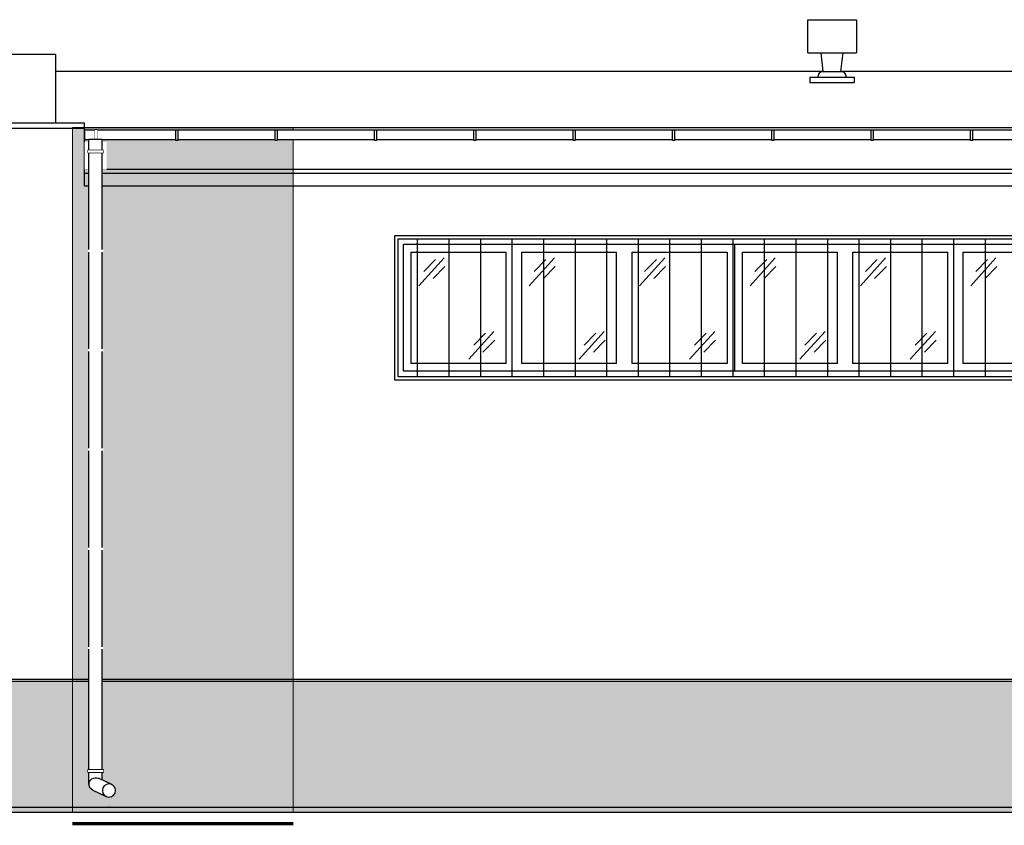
# Model space of a CAD drawing. Header units: millimetres. Extents: x 59331 to 112314, y -16110 to 34390.
# Tile 57 of 198: x 77991 to 78883, y -3585 to -2855. Entities that reach past the tile are written whole.
import ezdxf

# ---------------------------------------------------------------- set-up
doc = ezdxf.new("R2010")
doc.units = ezdxf.units.MM
doc.set_wipeout_variables(frame=1)
doc.linetypes.add('DASHED2', pattern=[0.375, 0.25, -0.125])
doc.layers.get('DEFPOINTS').update_dxf_attribs({"lineweight": 9})
for name, color, linetype in [('_HSA_HATCH ELEWACJA', 8, 'Continuous'), ('_HSA_STOLARKA_ZEWNĘTRZNA', 132, 'Continuous'), ('_HSA_WIDOKOWE', 1, 'Continuous'), ('_HSA_WIDOKOWE_CIENKIE', 8, 'Continuous'), ('_HSA_ŚCIANY_CIENKIE', 2, 'Continuous'), ('_HSA_ŚCIANY_DZIAŁOWE', 6, 'Continuous'), ('_HSA_ŚCIANY_KONSTRUKCYJNE', 3, 'Continuous')]:
    doc.layers.add(name, color=color, linetype=linetype)
doc.layers.add('_HSA_POMOC', color=120, linetype='Continuous', plot=False)
doc.layers.add('_HSA_WYDZIELENIA_POŻAROWE_60_MIN', color=7, linetype='DASHED2', true_color=0x1428e1)

# ---------------------------------------------------------------- blocks, each defined once
blk = doc.blocks.new('*U61')
blk.add_wipeout([(0, 8.5), (0, 0), (10264, 0), (10264, 8.5)])
for p, q in [((10264, 8.5), (0, 8.5)), ((10264, 0), (0, 0)), ((10264, 8.5), (10264, 0))]:
    blk.add_line(p, q)
blk.add_lwpolyline([(10254.53, -1), (10252.53, -1), (10252.53, 8.5), (10254.53, 8.5)], close=True)
for points in [[(9459.47, -1), (9461.47, -1), (9461.47, 8.5), (9459.47, 8.5)], [(9549.47, -1), (9551.47, -1), (9551.47, 8.5), (9549.47, 8.5)], [(9639.47, -1), (9641.47, -1), (9641.47, 8.5), (9639.47, 8.5)], [(9729.47, -1), (9731.47, -1), (9731.47, 8.5), (9729.47, 8.5)], [(9819.47, -1), (9821.47, -1), (9821.47, 8.5), (9819.47, 8.5)], [(9909.47, -1), (9911.47, -1), (9911.47, 8.5), (9909.47, 8.5)], [(9999.47, -1), (10001.47, -1), (10001.47, 8.5), (9999.47, 8.5)], [(10089.47, -1), (10091.47, -1), (10091.47, 8.5), (10089.47, 8.5)], [(10179.47, -1), (10181.47, -1), (10181.47, 8.5), (10179.47, 8.5)], [(10254.53, -1), (10252.53, -1), (10252.53, 8.5), (10254.53, 8.5)]]:
    blk.add_wipeout(points)
for points in [[(9459.47, -1), (9461.47, -1), (9461.47, 8.5), (9459.47, 8.5)], [(9549.47, -1), (9551.47, -1), (9551.47, 8.5), (9549.47, 8.5)], [(9639.47, -1), (9641.47, -1), (9641.47, 8.5), (9639.47, 8.5)], [(9729.47, -1), (9731.47, -1), (9731.47, 8.5), (9729.47, 8.5)], [(9819.47, -1), (9821.47, -1), (9821.47, 8.5), (9819.47, 8.5)], [(9909.47, -1), (9911.47, -1), (9911.47, 8.5), (9909.47, 8.5)], [(9999.47, -1), (10001.47, -1), (10001.47, 8.5), (9999.47, 8.5)], [(10089.47, -1), (10091.47, -1), (10091.47, 8.5), (10089.47, 8.5)], [(10179.47, -1), (10181.47, -1), (10181.47, 8.5), (10179.47, 8.5)]]:
    blk.add_lwpolyline(points, close=True)
blk = doc.blocks.new('A$Ce0e96bf1')
blk.add_wipeout([(-40, 0), (0, 0), (0, 5), (-7, 5), (-7.01, 5.23), (-7.03, 5.56), (-7.1, 5.99), (-7.18, 6.33), (-7.29, 6.68), (-7.54, 7.26), (-7.74, 7.62), (-8, 8.01), (-8.23, 8.28), (-8.46, 8.54), (-8.73, 8.78), (-8.99, 9), (-9.33, 9.23), (-9.58, 9.38), (-9.94, 9.56), (-10.25, 9.69), (-10.68, 9.82), (-11.05, 9.91), (-11.35, 9.96), (-11.64, 9.99), (-12, 10), (-10, 27), (2, 27), (2, 57), (-42, 57), (-42, 27), (-30, 27), (-28, 10), (-28.21, 10), (-28.9, 9.92), (-29.15, 9.87), (-29.48, 9.77), (-29.81, 9.66), (-30.14, 9.52), (-30.38, 9.4), (-30.86, 9.1), (-31.1, 8.92), (-31.62, 8.44), (-31.76, 8.29), (-32.01, 7.99), (-32.16, 7.77), (-32.36, 7.45), (-32.5, 7.18), (-32.58, 7), (-32.71, 6.67), (-32.79, 6.44), (-32.89, 6.05), (-32.94, 5.8), (-32.98, 5.49), (-32.99, 5.25), (-32.99, 5), (-40, 5)])
for p, q in [((-42, 57), (2, 57)), ((-42, 27), (-42, 57)), ((2, 57), (2, 27)), ((-42, 27), (2, 27)), ((-28, 10), (-30, 27)), ((-12, 10), (-10, 27)), ((-31.54, 10), (-8.46, 10)), ((-40, 5), (0, 5)), ((-40, 5), (-40, 0)), ((-40, 0), (0, 0)), ((0, 5), (0, 0))]:
    blk.add_line(p, q)
for centre, start, end in [((-28, 5), 90, 180), ((-12, 5), 0, 90)]:
    blk.add_arc(centre, 5, start, end)
blk = doc.blocks.new('*U349')
at = {"layer": '_HSA_POMOC'}
for p, q in [((-12.6, -605.13), (-11.6, -605.13)), ((-12.1, -604.63), (-12.1, -605.63))]:
    blk.add_line(p, q, dxfattribs=at)
blk.add_wipeout([(-6, 0), (6, 0), (6, -584.44), (5.99, -584.85), (5.94, -585.26), (5.88, -585.64), (5.78, -586.03), (5.67, -586.39), (5.49, -586.85), (5.29, -587.27), (5.07, -587.64), (4.88, -587.93), (4.58, -588.31), (4.37, -588.55), (3.95, -588.95), (3.75, -589.12), (3.42, -589.37), (3.06, -589.6), (2.74, -589.78), (2.55, -589.87), (-9.54, -595.56), (-9.82, -595.68), (-10.31, -595.86), (-10.72, -595.97), (-11.2, -596.06), (-11.6, -596.11), (-12.1, -596.13), (-12.6, -596.11), (-12.95, -596.07), (-13.56, -595.95), (-13.87, -595.86), (-14.21, -595.74), (-14.66, -595.55), (-14.89, -595.44), (-15.24, -595.24), (-15.56, -595.03), (-15.85, -594.81), (-16.09, -594.61), (-16.33, -594.38), (-16.56, -594.14), (-16.85, -593.79), (-17.07, -593.48), (-17.29, -593.14), (-17.45, -592.84), (-17.6, -592.51), (-17.73, -592.19), (-17.81, -591.96), (-17.92, -591.57), (-18, -591.18), (-18.05, -590.87), (-18.09, -590.5), (-18.1, -590.13), (-18.09, -589.87), (-18.06, -589.5), (-18.02, -589.16), (-17.96, -588.86), (-17.85, -588.41), (-17.74, -588.08), (-17.61, -587.76), (-17.49, -587.51), (-17.3, -587.13), (-17.03, -586.71), (-16.87, -586.49), (-16.61, -586.18), (-16.43, -585.98), (-16.13, -585.69), (-15.96, -585.54), (-15.79, -585.4), (-15.5, -585.19), (-15.18, -584.98), (-15.07, -584.92), (-14.85, -584.8), (-14.85, -584.8), (-6, -580.63)])
for p, q in [((-6, 0), (6, 0)), ((6, -584.44), (6, 0)), ((-6, -580.63), (-6, 0)), ((-14.65, -584.7), (-2.55, -579.01)), ((2.55, -589.87), (-9.54, -595.56))]:
    blk.add_line(p, q)
for points in [[(-7, -10), (7, -10), (7, -12), (-7, -12)], [(-7, -571.44), (7, -571.44), (7, -573.44), (-7, -573.44)]]:
    blk.add_lwpolyline(points, close=True)
blk.add_circle((-12.1, -590.13), 6)
blk.add_arc((0, -584.44), 6, 295.18782, 115.18782)
for points in [[(-7, -12), (-7, -10), (7, -10), (7, -12)], [(-7, -102), (-7, -100), (7, -100), (7, -102)], [(-7, -192), (-7, -190), (7, -190), (7, -192)], [(-7, -282), (-7, -280), (7, -280), (7, -282)], [(-7, -372), (-7, -370), (7, -370), (7, -372)], [(-7, -462), (-7, -460), (7, -460), (7, -462)], [(-7, -573.44), (-7, -571.44), (7, -571.44), (7, -573.44)]]:
    blk.add_wipeout(points)
blk = doc.blocks.new('A$C2f950256')
blk.add_wipeout([(-2100, 115), (-2100, 0), (-1800, 0), (-1800, 115)])
for p, q in [((-2007, 7), (-2007, 108)), ((-1993, 7), (-1993, 108)), ((-1907, 7), (-1907, 108)), ((-1893, 7), (-1893, 108))]:
    blk.add_line(p, q)
at = {"ltscale": 10}
blk.add_lwpolyline([(-2100, 115), (-1800, 115), (-1800, 0), (-2100, 0)], close=True, dxfattribs=at)
for points in [[(-2007, 7), (-2093, 7), (-2093, 108), (-2007, 108)], [(-1993, 108), (-1907, 108)], [(-1893, 108), (-1807, 108), (-1807, 7), (-1893, 7)], [(-1907, 7), (-1993, 7)]]:
    blk.add_lwpolyline(points, dxfattribs=at)
at = {"layer": '_HSA_WIDOKOWE_CIENKIE', "color": 9}
for points in [[(-2086.13, 77.51), (-2063.33, 102.73)], [(-2081.65, 90.23), (-2071.02, 101.14)], [(-1986.13, 77.51), (-1963.33, 102.73)], [(-1981.65, 90.23), (-1971.02, 101.14)], [(-1886.13, 77.51), (-1863.33, 102.73)], [(-1881.65, 90.23), (-1871.02, 101.14)], [(-2073.26, 83.99), (-2062.63, 94.9)], [(-1973.26, 83.99), (-1962.63, 94.9)], [(-1873.26, 83.99), (-1862.63, 94.9)], [(-2040.95, 10.79), (-2018.14, 36.01)], [(-1940.95, 10.79), (-1918.14, 36.01)], [(-1840.95, 10.79), (-1818.14, 36.01)], [(-2036.47, 23.51), (-2025.84, 34.42)], [(-2028.07, 17.27), (-2017.44, 28.18)], [(-1936.47, 23.51), (-1925.84, 34.42)], [(-1928.07, 17.27), (-1917.44, 28.18)], [(-1836.47, 23.51), (-1825.84, 34.42)], [(-1828.07, 17.27), (-1817.44, 28.18)]]:
    blk.add_lwpolyline(points, dxfattribs=at)
blk.add_wipeout([(-1800, 115), (-1800, 0), (-1500, 0), (-1500, 115)])
for p, q in [((-1707, 7), (-1707, 108)), ((-1693, 7), (-1693, 108)), ((-1607, 7), (-1607, 108)), ((-1593, 7), (-1593, 108))]:
    blk.add_line(p, q)
at = {"ltscale": 10}
blk.add_lwpolyline([(-1800, 115), (-1500, 115), (-1500, 0), (-1800, 0)], close=True, dxfattribs=at)
for points in [[(-1707, 7), (-1793, 7), (-1793, 108), (-1707, 108)], [(-1693, 108), (-1607, 108)], [(-1593, 108), (-1507, 108), (-1507, 7), (-1593, 7)], [(-1607, 7), (-1693, 7)]]:
    blk.add_lwpolyline(points, dxfattribs=at)
at = {"layer": '_HSA_WIDOKOWE_CIENKIE', "color": 9}
for points in [[(-1786.13, 77.51), (-1763.33, 102.73)], [(-1781.65, 90.23), (-1771.02, 101.14)], [(-1686.13, 77.51), (-1663.33, 102.73)], [(-1681.65, 90.23), (-1671.02, 101.14)], [(-1586.13, 77.51), (-1563.33, 102.73)], [(-1581.65, 90.23), (-1571.02, 101.14)], [(-1773.26, 83.99), (-1762.63, 94.9)], [(-1673.26, 83.99), (-1662.63, 94.9)], [(-1573.26, 83.99), (-1562.63, 94.9)], [(-1740.95, 10.79), (-1718.14, 36.01)], [(-1640.95, 10.79), (-1618.14, 36.01)], [(-1736.47, 23.51), (-1725.84, 34.42)], [(-1728.07, 17.27), (-1717.44, 28.18)], [(-1636.47, 23.51), (-1625.84, 34.42)], [(-1628.07, 17.27), (-1617.44, 28.18)]]:
    blk.add_lwpolyline(points, dxfattribs=at)
blk = doc.blocks.new('A$C0eaec52b')
at = {"transparency": 33554687}
h = blk.add_hatch(dxfattribs=at)
h.set_pattern_fill('ANSI31', color=256, scale=9, angle=45)
h.set_pattern_definition([(90, (-1058, -128), (-28.575, 0), [])])
h.paths.add_polyline_path([(-2113, -3), (-3, -3), (-3, -128), (-2113, -128)])
for points in [[(-2116, 0), (0, 0), (0, -131), (-2116, -131)], [(-2113, -3), (-3, -3), (-3, -128), (-2113, -128)]]:
    blk.add_lwpolyline(points, close=True)
blk = doc.blocks.new('*U635')
at = {"transparency": 33554559}
h = blk.add_hatch(color=256, dxfattribs=at)
h.dxf.hatch_style = 1
h.paths.add_polyline_path([(0, 620.86), (-200, 620.86), (-200, 0), (0, 0)])
at = {"linetype": 'DASHED2', "ltscale": 50, "const_width": 3}
blk.add_lwpolyline([(-200, -10), (0, -10)], dxfattribs=at)
at = {"layer": 'DEFPOINTS'}
blk.add_lwpolyline([(0, 620.86), (-200, 620.86), (-200, 0), (0, 0), (0, 620.86)], close=True, dxfattribs=at)

msp = doc.modelspace()

# ---------------------------------------------------------------- hatches: boundary and pattern name
at = {"layer": '_HSA_HATCH ELEWACJA', "true_color": 0x946229}
h = msp.add_hatch(color=37, dxfattribs=at)
h.dxf.hatch_style = 1
h.paths.add_polyline_path([(88358.19, -3454.26), (76431.33, -3454.26), (76431.33, -3568.19), (88358.19, -3568.19)])
at = {"layer": '_HSA_WIDOKOWE', "ltscale": 10}
h = msp.add_hatch(color=256, dxfattribs=at)
h.dxf.hatch_style = 1
h.paths.add_polyline_path([(88608.19, -3568.26), (88608.19, -3573.26), (76181.33, -3573.26), (76181.33, -3568.26)])

# ---------------------------------------------------------------- linework, layer by layer
at = {"layer": '_HSA_POMOC'}
msp.add_line((76431.33, -3452.26), (88358.19, -3452.26), dxfattribs=at)
at = {"layer": '_HSA_WIDOKOWE'}
for q in [(77970.69, -2886.19), (78023.69, -2948.03)]:
    msp.add_line((78023.69, -2886.19), q, dxfattribs=at)
at = {"layer": '_HSA_WIDOKOWE', "ltscale": 10}
msp.add_lwpolyline([(88608.19, -3573.26), (76181.33, -3573.26), (76181.33, -3568.26), (88608.19, -3568.26)], close=True, dxfattribs=at)
at = {"layer": '_HSA_WIDOKOWE_CIENKIE', "ltscale": 10}
msp.add_line((78023.69, -2901.19), (88314.19, -2901.19), dxfattribs=at)
at = {"layer": '_HSA_WIDOKOWE_CIENKIE'}
msp.add_line((76431.33, -3454.26), (88358.19, -3454.26), dxfattribs=at)
at = {"layer": '_HSA_ŚCIANY_CIENKIE', "ltscale": 10}
msp.add_line((78050.19, -2952.39), (88314.19, -2952.39), dxfattribs=at)
at = {"layer": '_HSA_ŚCIANY_DZIAŁOWE', "ltscale": 10}
for p, q in [((78050.19, -3005.26), (78050.19, -2990.26)), ((78050.19, -2993.71), (88314.19, -2993.71)), ((78050.19, -3005.26), (88314.19, -3005.26))]:
    msp.add_line(p, q, dxfattribs=at)
at = {"layer": '_HSA_ŚCIANY_KONSTRUKCYJNE', "ltscale": 10}
for p, q in [((77970.69, -2948.03), (78050.19, -2948.03)), ((78050.19, -2990.26), (88314.19, -2990.26))]:
    msp.add_line(p, q, dxfattribs=at)

# ---------------------------------------------------------------- block references
at = {"layer": '_HSA_STOLARKA_ZEWNĘTRZNA', "ltscale": 10}
msp.add_blockref('A$C2f950256', (80439.19, -3173.26), dxfattribs=at)
at = {"layer": '_HSA_WYDZIELENIA_POŻAROWE_60_MIN', "ltscale": 100}
msp.add_blockref('*U635', (78239.19, -3573.26), dxfattribs=at)

# ---------------------------------------------------------------- next in the draw order: block references
at = {"layer": '_HSA_WIDOKOWE', "xscale": -1}
msp.add_blockref('*U61', (88314.19, -2963.13), dxfattribs=at)
at = {"layer": '_HSA_WIDOKOWE_CIENKIE', "ltscale": 10}
for name, p in [('A$Ce0e96bf1', (78747.36, -2911.69)), ('A$C0eaec52b', (80447.19, -3050.26))]:
    msp.add_blockref(name, p, dxfattribs=at)

# ---------------------------------------------------------------- next in the draw order: linework, layer by layer
msp.add_lwpolyline([(76431.33, -3035.12), (77970.82, -2953.03), (78050.19, -2953.03)], dxfattribs=at)
at = {"layer": '_HSA_ŚCIANY_KONSTRUKCYJNE', "ltscale": 10}
msp.add_line((78050.19, -2990.26), (78050.19, -2948.03), dxfattribs=at)

# ---------------------------------------------------------------- next in the draw order: wipeouts: each hides what was drawn before it
msp.add_wipeout([(78070.19, -2965.43), (78050.19, -2965.43), (78050.19, -2990.66), (78070.19, -2990.66)]).dxf.layer = '_HSA_WIDOKOWE'

# ---------------------------------------------------------------- next in the draw order: block references
at = {"layer": '_HSA_WIDOKOWE', "xscale": -1}
msp.add_blockref('*U349', (78060.19, -2963.13), dxfattribs=at)

doc.saveas('drawing.dxf')
